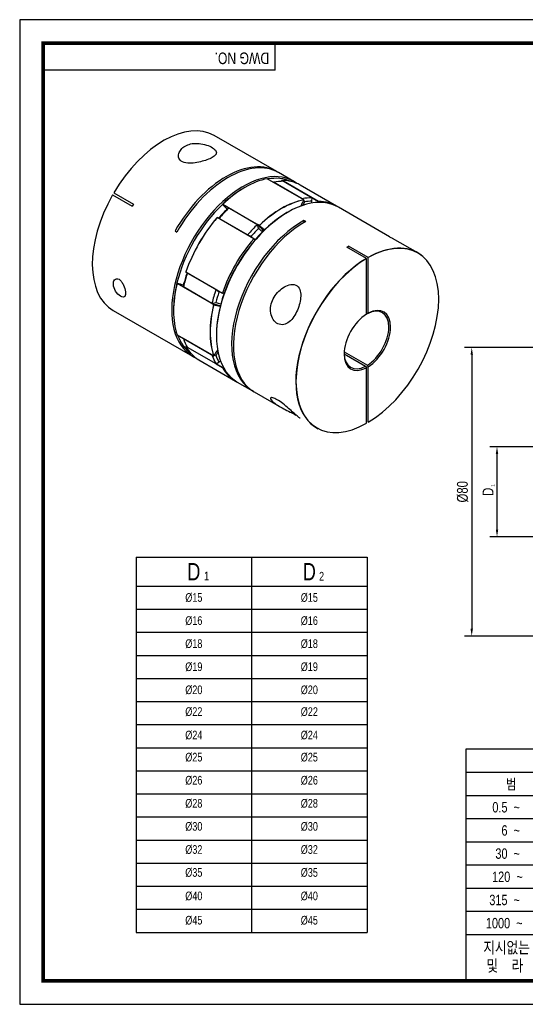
# Model space of a CAD drawing. Header units: millimetres. Extents: x 0 to 386, y 0 to 273.
# Tile 1 of 2: x 0 to 140, y 0 to 273. Entities that reach past the tile are written whole.
import ezdxf
from ezdxf.enums import TextEntityAlignment as Align

# ---------------------------------------------------------------- set-up
doc = ezdxf.new("R2010")
doc.units = ezdxf.units.MM
doc.header["$LTSCALE"] = 15
doc.layers.get('0').update_dxf_attribs({"linetype": 'CONTINUOUS'})
doc.layers.get('Defpoints').update_dxf_attribs({"linetype": 'CONTINUOUS'})
for name, color, linetype in [('BM', 2, 'CONTINUOUS'), ('D', 7, 'CONTINUOUS'), ('DIM', 7, 'CONTINUOUS')]:
    doc.layers.add(name, color=color, linetype=linetype)
doc.styles.get("Standard").update_dxf_attribs({"font": 'Gulim.ttf', "width": 0.8, "height": 3})
doc.dimstyles.new('LIM', dxfattribs={"dimtxt": 2, "dimasz": 2, "dimexe": 2, "dimexo": 1, "dimgap": 1, "dimtad": 1, "dimdec": 3, "dimzin": 9, "dimdsep": 46, "dimtxsty": 'Standard', "dimcen": 3, "dimclrd": 1, "dimclre": 1, "dimadec": 0, "dimazin": 0, "dimtfac": 1, "dimtdec": 3, "dimtmove": 0, "dimatfit": 3, "dimfxl": 0, "dimtolj": 1, "dimtzin": 0, "dimarcsym": 0})

# ---------------------------------------------------------------- blocks, each defined once
blk = doc.blocks.new('*D9')
at = {"layer": 'Defpoints', "color": 0}
for p in [(144.28, 182.11), (125.23, 102.11), (144.28, 102.11)]:
    blk.add_point(p, dxfattribs=at)
at = {"layer": 'DIM', "color": 1, "lineweight": -2}
for p, q in [((143.28, 182.11), (123.23, 182.11)), ((125.23, 180.11), (125.23, 104.11)), ((143.28, 102.11), (123.23, 102.11))]:
    blk.add_line(p, q, dxfattribs=at)
at = {"layer": 'DIM', "color": 1}
for points in [[(124.9, 180.11), (125.56, 180.11), (125.23, 182.11)], [(124.9, 104.11), (125.56, 104.11), (125.23, 102.11)]]:
    blk.add_solid(points, dxfattribs=at)
at = {"layer": 'DIM', "color": 0, "insert": (122.69, 142.11), "char_height": 3, "attachment_point": 5, "rotation": 90}
blk.add_mtext('\\A1;%%C80', dxfattribs=at)
blk = doc.blocks.new('*D10')
at = {"layer": 'Defpoints', "color": 0}
for p in [(132.23, 154.61), (144.73, 154.61), (144.73, 129.61)]:
    blk.add_point(p, dxfattribs=at)
at = {"layer": 'DIM', "color": 1, "lineweight": -2}
for p, q in [((143.73, 154.61), (130.23, 154.61)), ((132.23, 131.61), (132.23, 152.61)), ((143.73, 129.61), (130.23, 129.61))]:
    blk.add_line(p, q, dxfattribs=at)
at = {"layer": 'DIM', "color": 1}
for points in [[(131.9, 152.61), (132.56, 152.61), (132.23, 154.61)], [(131.9, 131.61), (132.56, 131.61), (132.23, 129.61)]]:
    blk.add_solid(points, dxfattribs=at)
at = {"layer": 'DIM', "color": 0, "insert": (129.73, 142.11), "char_height": 3, "attachment_point": 5, "rotation": 90}
blk.add_mtext('\\A1;D', dxfattribs=at)

msp = doc.modelspace()

# ---------------------------------------------------------------- linework, layer by layer
for p, q in [((70.7682, 259.002), (70.7682, 266.5)), ((70.7682, 259.002), (6.5, 259.002)), ((32.2334, 123.9528), (32.2334, 19.9528)), ((32.2334, 123.9528), (96.2334, 123.9528)), ((96.2334, 123.9528), (96.2334, 19.9528)), ((123.5985, 70.7682), (123.5985, 6.5)), ((192.1512, 70.7682), (123.5985, 70.7682)), ((192.1512, 64.2583), (123.5985, 64.2583)), ((192.1512, 57.8315), (123.5985, 57.8315)), ((192.1512, 51.4047), (123.5985, 51.4047)), ((192.1512, 44.9779), (123.5985, 44.9779)), ((192.1512, 38.5511), (123.5985, 38.5511)), ((192.1512, 32.1242), (123.5985, 32.1242)), ((192.1512, 25.6974), (123.5985, 25.6974)), ((32.2334, 19.9528), (96.2334, 19.9528)), ((192.1512, 19.2706), (123.5985, 19.2706))]:
    msp.add_line(p, q)
at = {"color": 4}
for p, q in [((64.2334, 123.9528), (64.2334, 19.9528)), ((32.2334, 115.9528), (96.2334, 115.9528))]:
    msp.add_line(p, q, dxfattribs=at)
at = {"color": 1}
for p, q in [((32.2334, 109.5528), (96.2334, 109.5528)), ((32.2334, 103.1528), (96.2334, 103.1528)), ((32.2334, 96.7528), (96.2334, 96.7528)), ((32.2334, 90.3528), (96.2334, 90.3528)), ((32.2334, 83.9528), (96.2334, 83.9528)), ((32.2334, 77.5528), (96.2334, 77.5528)), ((32.2334, 71.1528), (96.2334, 71.1528)), ((32.2334, 64.7528), (96.2334, 64.7528)), ((32.2334, 58.3528), (96.2334, 58.3528)), ((32.2334, 51.9528), (96.2334, 51.9528)), ((32.2334, 45.5528), (96.2334, 45.5528)), ((32.2334, 39.1528), (96.2334, 39.1528)), ((32.2334, 32.7528), (96.2334, 32.7528)), ((32.2334, 26.3528), (96.2334, 26.3528))]:
    msp.add_line(p, q, dxfattribs=at)
msp.add_lwpolyline([(386.1, 273), (0, 273), (0, 0), (386.1, 0)], close=True)
msp.add_lwpolyline([(379.6, 266.5, 1.04, 1.04, 0), (6.5, 266.5, 1.04, 1.04, 0), (6.5, 6.5, 1.04, 1.04, 0), (379.6, 6.5, 1.04, 1.04, 0)], format="xyseb", close=True)
at = {"layer": 'BM', "linetype": 'Continuous'}
for p, q in [((71.2105, 230.8859), (53.9112, 240.8737)), ((75.9128, 228.171), (71.7055, 230.6001)), ((78.6833, 223.0748), (68.561, 228.9189)), ((78.6931, 223.0736), (68.568, 228.9193)), ((70.3123, 227.9122), (70.3274, 227.9254)), ((78.247, 223.3531), (70.3274, 227.9254)), ((72.9849, 228.1967), (72.5898, 228.4248)), ((72.6256, 228.4678), (82.7479, 222.6237)), ((80.9836, 223.6242), (73.064, 228.1965)), ((87.7922, 221.3125), (77.6699, 227.1565)), ((25.7373, 224.4041), (31.1582, 221.2744)), ((26.0873, 225.0104), (31.5082, 221.8806)), ((62.4078, 226.4985), (62.1603, 226.3556)), ((56.2094, 221.7813), (56.137, 221.78)), ((57.948, 220.7775), (56.2094, 221.7813)), ((56.2545, 221.8137), (66.3767, 215.9696)), ((78.247, 223.3531), (78.2779, 223.3133)), ((78.6229, 222.8697), (78.9137, 222.4958)), ((80.9464, 222.6971), (80.9836, 223.6242)), ((82.7455, 222.5615), (80.9818, 223.5797)), ((82.8642, 222.3081), (82.7455, 222.5615)), ((57.953, 220.7811), (57.2862, 220.297)), ((65.8726, 216.2087), (57.953, 220.7811)), ((74.2872, 219.6399), (74.0397, 219.497)), ((102.4724, 212.8369), (88.2872, 221.0267)), ((64.8365, 212.2826), (54.7143, 218.1267)), ((64.8823, 212.284), (54.743, 218.138)), ((55.2536, 218.1512), (55.2163, 217.8922)), ((63.1359, 213.3198), (55.2163, 217.8922)), ((66.1957, 215.1531), (65.8726, 216.2087)), ((66.3651, 215.9179), (65.8948, 216.1894)), ((78.7419, 217.3519), (78.7419, 216.7804)), ((79.2369, 217.0661), (78.7419, 217.3519)), ((43.0366, 214.4163), (43.5316, 214.1306)), ((63.1359, 213.3198), (64.1631, 213.0073)), ((64.9057, 212.2617), (65.1461, 211.8914)), ((110.2888, 208.324), (103.2931, 212.363)), ((96.0413, 206.7926), (90.6204, 209.9223)), ((91.1153, 210.2081), (90.806, 209.8152)), ((96.5363, 207.0783), (91.1153, 210.2081)), ((96.066, 191.3428), (96.066, 206.7497)), ((96.561, 191.6286), (96.561, 207.0355)), ((46.0122, 203.0543), (56.1344, 197.2102)), ((46.0168, 203.0238), (56.1563, 197.1697)), ((46.4663, 202.7367), (46.2606, 202.5749)), ((54.3859, 198.1643), (46.4663, 202.7367)), ((43.5597, 199.9954), (43.5948, 199.9321)), ((53.7115, 194.0328), (43.5892, 199.8769)), ((43.5948, 199.9321), (45.3334, 198.9283)), ((45.4186, 199.7417), (45.3328, 198.9222)), ((53.2524, 194.3498), (45.3328, 198.9222)), ((55.1701, 197.431), (54.3859, 198.1643)), ((56.628, 197.1376), (56.1871, 197.1607)), ((53.2524, 194.3498), (54.3282, 194.5978)), ((53.2802, 194.3402), (53.7504, 194.0687)), ((25.9112, 192.3763), (47.9128, 179.6736)), ((42.6088, 192.4914), (42.6088, 192.2056)), ((96.3135, 191.4854), (96.066, 191.6283)), ((96.3135, 191.4854), (96.561, 191.6286)), ((43.5892, 185.6665), (53.7115, 179.8224)), ((43.5925, 185.6602), (53.7175, 179.8145)), ((45.3328, 184.6335), (45.3367, 184.6532)), ((53.2524, 180.0612), (45.3328, 184.6335)), ((54.4882, 185.6328), (54.4882, 185.347)), ((56.1344, 176.5279), (46.0122, 182.372)), ((46.0315, 182.4245), (46.4266, 182.1964)), ((54.3859, 177.5556), (46.4663, 182.128)), ((89.8838, 180.3488), (95.8186, 176.9224)), ((89.8969, 180.9128), (96.3135, 177.2082)), ((49.6699, 178.6591), (59.7922, 172.815)), ((53.3023, 180.0542), (53.2524, 180.0612)), ((54.3282, 179.9123), (53.863, 179.9767)), ((54.3859, 177.5556), (55.1701, 178.0513)), ((54.4235, 177.5794), (56.1871, 176.5611)), ((56.1871, 176.5611), (56.4387, 176.5827)), ((95.8186, 176.9224), (96.066, 176.4935)), ((96.066, 161.0866), (96.066, 176.4935)), ((96.561, 176.7793), (96.3135, 177.2082)), ((96.561, 161.3724), (96.561, 176.7793)), ((60.2872, 172.5293), (64.4944, 170.1002)), ((64.9894, 169.8144), (72.1302, 165.6917))]:
    msp.add_line(p, q, dxfattribs=at)
for centre, radius, start, end in [((72.6144, 228.4358), 0.035, 150, 174.736499), ((72.6144, 228.4358), 0.035, 89.524887, 150), ((53.6258, 208.7068), 25.7437, 149.221008, 150.778992), ((78.6756, 223.0432), 0.035, 0, 60), ((78.6756, 223.0432), 0.035, 333.711384, 0), ((54.7255, 218.1076), 0.035, 60, 139.309397), ((96.0118, 206.747), 0.0543, 2.888088, 57.109324), ((96.5068, 207.0327), 0.0543, 2.888211, 57.109201), ((46.0343, 203.0541), 0.035, 160.690603, 240), ((46.0343, 182.3977), 0.035, 150, 210.475113), ((46.0343, 182.3977), 0.035, 125.263501, 150), ((53.735, 179.8449), 0.035, 240, 326.288616)]:
    msp.add_arc(centre, radius, start, end, dxfattribs=at)
for centre, major_axis, ratio, start_param, end_param in [((39.9112, 216.625), (-14, -24.2487), 0.57735027, 3.14159265, 4.69988865), ((57.2105, 206.6372), (-14, -24.2487), 0.57735027, 3.12391406, 4.72488931), ((57.7055, 206.3514), (-14, -24.2487), 0.57735027, 3.14159265, 4.72488931), ((61.9128, 203.9223), (-14, -24.2487), 0.57735027, 3.07879566, 6.28318531), ((62.4078, 203.6366), (14, 24.2487), 0.57735027, 0.46937628, 1.10142004), ((62.1603, 203.7794), (-13.825, -23.9456), 0.57735027, 3.20368597, 3.58504279), ((64.1402, 202.6363), (14, 24.2487), 0.57735027, 0.3178237, 0.46757446), ((42.6452, 215.0465), (21.3072, 36.9051), 0.57735027, 5.37877086, 5.38590405), ((42.6699, 215.0322), (21.2897, 36.8748), 0.57735027, 5.37945904, 5.38590405), ((72.6144, 228.4358), (0.0349, -0.0032), 0.5092794, 3.14159265, 3.97700965), ((72.6144, 228.4358), (-0.0175, -0.0303), 0.57735027, 3.45761453, 5.38590405), ((72.6144, 228.4358), (-0.0003, -0.035), 0.77606309, 2.7274876, 3.14159265), ((63.6699, 202.9078), (-14, -24.2487), 0.57735027, 3.14159265, 3.45761453), ((39.9112, 216.625), (14, 24.2487), 0.57735027, 1.58329665, 3.14159265), ((74.2872, 196.778), (-14, -24.2487), 0.57735027, 3.14159265, 6.28318531), ((62.1603, 203.7794), (13.825, 23.9456), 0.57735027, 0.78539816, 1.09856146), ((62.1603, 203.7794), (13.825, 23.9456), 0.57735027, 1.09856146, 2.04303119), ((32.4618, 186.633), (21.2897, 36.8748), 0.57735027, 6.08884137, 6.16371985), ((72.53, 197.7925), (14, 24.2487), 0.57735027, 0.46937628, 1.10142004), ((72.5547, 197.7782), (13.9825, 24.2184), 0.57735027, 0.46937628, 1.10142004), ((102.2532, 214.9246), (-21.3072, -36.9051), 0.57735027, 4.82427208, 4.86848914), ((72.0598, 198.064), (14, 24.2487), 0.57735027, 0.3178237, 0.46757446), ((102.2532, 214.9246), (-20.9397, -36.2686), 0.57735027, 4.8347809, 4.86038887), ((78.6756, 223.0432), (-0.0175, -0.0303), 0.57735027, 3.14159265, 3.61096894), ((78.6756, 223.0432), (0.0069, -0.0343), 0.72819296, 1.00170211, 2.57249844), ((72.5547, 197.7782), (13.65, 23.6425), 0.57735027, 0.33568235, 0.44971581), ((51.5547, 209.9025), (20.9397, 36.2686), 0.57735027, 5.36004936, 5.37539522), ((73.7922, 197.0638), (-14, -24.2487), 0.57735027, 3.12391406, 3.45761453), ((64.1402, 202.6363), (14, 24.2487), 0.57735027, 1.10322187, 1.25297262), ((63.6452, 202.9221), (13.65, 23.6425), 0.57735027, 1.12108052, 1.23511397), ((74.0397, 196.9209), (13.825, 23.9456), 0.57735027, 0.78539816, 1.25763303), ((63.6452, 202.9221), (-13.9825, -24.2184), 0.57735027, 4.3963671, 5.02841086), ((63.6699, 202.9078), (14, 24.2487), 0.57735027, 1.25477445, 1.88681821), ((54.7255, 218.1076), (0.0265, -0.0228), 0.25375727, 3.14159265, 3.78120896), ((54.7255, 218.1076), (0.0265, -0.0228), 0.25375727, 2.21041263, 3.14159265), ((54.7255, 218.1076), (-0.0175, -0.0303), 0.57735027, 3.14159265, 4.3963671), ((78.4944, 194.3489), (14, 24.2487), 0.57735027, 0.77289784, 3.15927124), ((78.9894, 194.0631), (14, 24.2487), 0.57735027, 0.77289784, 3.14159265), ((72.0598, 198.064), (14, 24.2487), 0.57735027, 1.10322187, 1.25297262), ((42.3613, 180.9175), (21.2897, 36.8748), 0.57735027, 6.07654834, 6.17248586), ((66.3844, 215.9469), (-0.0175, -0.0303), 0.57735027, 4.2430127, 6.17130221), ((66.3844, 215.9469), (-0.023, -0.0264), 0.81139153, 0.15660378, 1.72740011), ((42.8315, 180.6461), (21.2897, 36.8748), 0.57735027, 6.09708802, 6.17130221), ((66.3844, 215.9469), (0.0242, -0.0253), 0.36932599, 0.67036805, 2.24116438), ((42.8563, 180.6318), (21.3072, 36.9051), 0.57735027, 6.09794334, 6.17130221), ((72.5547, 197.7782), (13.65, 23.6425), 0.57735027, 1.12108052, 1.23511397), ((93.5547, 234.1513), (-20.9397, -36.2686), 0.57735027, 5.62017907, 5.63059958), ((42.8563, 180.6318), (20.9397, 36.2686), 0.57735027, 6.10256692, 6.16079338), ((96.3135, 184.061), (-13.9825, -24.2184), 0.57735027, 0.79791413, 3.91447485), ((73.7922, 197.0638), (-14, -24.2487), 0.57735027, 4.3963671, 5.02841086), ((74.0397, 196.9209), (-13.825, -23.9456), 0.57735027, 4.39922568, 5.02555228), ((96.2888, 184.0753), (-14, -24.2487), 0.57735027, 3.06959989, 3.91449049), ((78.4944, 194.3489), (23.0674, 18.9308), 0.1906179, 0.84451931, 0.86951996), ((96.2888, 184.0753), (14, 24.2487), 0.57735027, 0.79789849, 3.17054218), ((96.3135, 184.061), (13.9825, 24.2184), 0.57735027, 0.79791413, 3.91447485), ((64.1402, 202.6363), (-14, -24.2487), 0.57735027, 5.03021268, 5.17996344), ((63.6452, 202.9221), (-13.65, -23.6425), 0.57735027, 5.04807133, 5.16210479), ((46.0343, 203.0541), (0.033, -0.0116), 0.25375727, 3.14159265, 4.07277268), ((46.0343, 203.0541), (0.033, -0.0116), 0.25375727, 2.50197635, 3.14159265), ((46.0343, 203.0541), (0.0175, 0.0303), 0.57735027, 1.88681821, 3.14159265), ((62.4078, 203.6366), (-14, -24.2487), 0.57735027, 5.18176526, 5.81380902), ((62.1603, 203.7794), (-13.825, -23.9456), 0.57735027, 5.18462385, 5.49778714), ((62.1603, 238.0723), (-21.2897, -36.8748), 0.57735027, 0.11946545, 0.19449914), ((72.0598, 198.064), (-14, -24.2487), 0.57735027, 5.03021268, 5.17996344), ((72.5547, 197.7782), (-13.65, -23.6425), 0.57735027, 5.04807133, 5.16210479), ((74.0397, 196.9209), (-13.825, -23.9456), 0.57735027, 5.02555228, 5.49778714), ((51.5547, 161.4051), (20.9397, 36.2686), 0.57735027, 0.65258573, 0.66300624), ((72.53, 197.7925), (-14, -24.2487), 0.57735027, 5.18176526, 5.81380902), ((72.5547, 197.7782), (-13.9825, -24.2184), 0.57735027, 5.18176526, 5.81380902), ((72.0598, 232.3568), (-21.2897, -36.8748), 0.57735027, 0.11069945, 0.20663697), ((53.735, 194.0375), (0.0175, 0.0303), 0.57735027, 0.1118831, 2.04017261), ((53.735, 194.0375), (0.034, -0.0083), 0.36932599, 4.04202093, 5.61281726), ((72.53, 232.0853), (-21.2897, -36.8748), 0.57735027, 0.1118831, 0.18609729), ((53.735, 194.0375), (0.0114, 0.0331), 0.81139153, 4.5557852, 6.12658153), ((72.5547, 232.071), (-21.3072, -36.9051), 0.57735027, 0.1118831, 0.18524196), ((72.5547, 232.071), (-20.9397, -36.2686), 0.57735027, 0.12239192, 0.18061839), ((96.3135, 184.061), (4.55, 7.8808), 0.57735027, 0.82386919, 3.88851979), ((96.066, 184.2039), (-4.375, -7.5777), 0.57735027, 0.82540884, 3.88698014), ((96.3135, 184.061), (-4.55, -7.8808), 0.57735027, 0.82386919, 3.88851979), ((62.1603, 203.7794), (13.825, 23.9456), 0.57735027, 2.69814252, 3.07949933), ((64.1402, 202.6363), (-14, -24.2487), 0.57735027, 5.81561085, 5.9653616), ((46.0343, 182.3977), (0.0302, 0.0178), 0.77606309, 3.14159265, 3.55569771), ((46.0343, 182.3977), (-0.0175, -0.0303), 0.57735027, 4.03887391, 5.96716343), ((42.6452, 215.0465), (-21.3072, -36.9051), 0.57735027, 0.89728126, 0.90441445), ((63.6699, 202.9078), (14, 24.2487), 0.57735027, 2.82557077, 3.14159265), ((46.0343, 182.3977), (0.0202, -0.0286), 0.5092794, 2.30617566, 3.14159265), ((42.6699, 215.0322), (-21.2897, -36.8748), 0.57735027, 0.89728126, 0.90372626), ((72.5547, 163.4853), (21.3072, 36.9051), 0.57735027, 1.41469617, 1.45891323), ((72.5547, 163.4853), (20.9397, 36.2686), 0.57735027, 1.42279644, 1.4484044), ((96.066, 184.2039), (4.375, 7.5777), 0.57735027, 2.37599967, 3.88698014), ((61.9128, 203.9223), (-14, -24.2487), 0.57735027, 0, 0.06279699), ((72.0598, 198.064), (-14, -24.2487), 0.57735027, 5.81561085, 5.9653616), ((53.735, 179.8449), (0.0332, 0.0112), 0.72819296, 3.71068687, 5.2814832), ((53.735, 179.8449), (0.0175, 0.0303), 0.57735027, 2.67221637, 3.14159265), ((72.5547, 197.7782), (-13.65, -23.6425), 0.57735027, 5.8334695, 5.94750295), ((51.5547, 209.9025), (-20.9397, -36.2686), 0.57735027, 0.90779009, 0.92313594), ((73.7922, 197.0638), (14, 24.2487), 0.57735027, 2.82557077, 3.15927124)]:
    msp.add_ellipse(centre, major_axis=major_axis, ratio=ratio, start_param=start_param, end_param=end_param, dxfattribs=at)
for points, knots in [([(50.0875, 233.6116), (51.367, 233.9177), (52.5063, 234.3242), (53.7344, 235.0162), (54.0667, 235.2679), (54.4706, 235.7986), (54.5446, 236.0819), (54.3736, 236.67), (54.1279, 236.9759), (53.3362, 237.5714), (52.8002, 237.8539), (51.581, 238.3203), (50.8969, 238.5036), (49.5297, 238.7122), (48.8572, 238.7365), (46.9928, 238.574), (45.9489, 238.1483), (44.8394, 237.2286), (44.5364, 236.8696), (44.1106, 236.0989), (43.9793, 235.678), (43.9779, 234.8161), (44.1113, 234.3749), (44.8173, 233.6446), (45.3851, 233.395), (46.6987, 233.1768), (47.4055, 233.1932), (48.7731, 233.3328), (49.4477, 233.4585), (50.0875, 233.6116)], [0, 0, 0, 0, 0.125, 0.125, 0.1875, 0.1875, 0.25, 0.25, 0.3125, 0.3125, 0.375, 0.375, 0.4375, 0.4375, 0.5, 0.5, 0.625, 0.625, 0.6875, 0.6875, 0.75, 0.75, 0.8125, 0.8125, 0.875, 0.875, 0.9375, 0.9375, 1, 1, 1, 1]), ([(68.5682, 228.9192), (68.568, 228.9193), (68.5677, 228.9194), (68.5674, 228.9194), (68.5666, 228.9196), (68.5653, 228.9196), (68.5637, 228.9194), (68.5629, 228.9193), (68.562, 228.9191), (68.561, 228.9189)], [0.798694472, 0.798694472, 0.798694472, 0.798694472, 0.843196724, 0.843196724, 0.843196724, 0.949588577, 0.949588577, 0.949588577, 1, 1, 1, 1]), ([(56.2545, 221.8137), (56.2524, 221.8118), (56.2501, 221.8097), (56.2479, 221.8077), (56.2455, 221.8056), (56.2432, 221.8036), (56.2409, 221.8017), (56.2377, 221.7991), (56.2345, 221.7966), (56.2317, 221.7945), (56.2277, 221.7915), (56.2242, 221.789), (56.2212, 221.7871), (56.2174, 221.7846), (56.2143, 221.7829), (56.2121, 221.782), (56.211, 221.7815), (56.2101, 221.7813), (56.2094, 221.7813)], [0, 0, 0, 0, 0.10884458, 0.10884458, 0.10884458, 0.21851663, 0.21851663, 0.21851663, 0.37322366, 0.37322366, 0.37322366, 0.58852178, 0.58852178, 0.58852178, 0.86167121, 0.86167121, 0.86167121, 1, 1, 1, 1]), ([(82.7455, 222.5615), (82.7423, 222.5683), (82.7398, 222.5754), (82.738, 222.5824), (82.7363, 222.5895), (82.7354, 222.5967), (82.7355, 222.6032), (82.7356, 222.6072), (82.7361, 222.611), (82.7372, 222.6143), (82.738, 222.6168), (82.7392, 222.619), (82.7408, 222.6206), (82.742, 222.622), (82.7435, 222.6229), (82.7453, 222.6234), (82.7461, 222.6236), (82.747, 222.6237), (82.7479, 222.6237)], [0, 0, 0, 0, 0.26892109, 0.26892109, 0.26892109, 0.54322534, 0.54322534, 0.54322534, 0.7128791, 0.7128791, 0.7128791, 0.84319672, 0.84319672, 0.84319672, 0.94958858, 0.94958858, 0.94958858, 1, 1, 1, 1]), ([(64.8365, 212.2826), (64.8384, 212.2848), (64.8408, 212.2867), (64.8434, 212.2881), (64.846, 212.2895), (64.8489, 212.2904), (64.8518, 212.2909), (64.8559, 212.2916), (64.8602, 212.2914), (64.8643, 212.2907), (64.87, 212.2898), (64.8757, 212.2876), (64.8808, 212.2848), (64.8874, 212.2813), (64.8935, 212.2764), (64.8986, 212.2709), (64.9012, 212.268), (64.9036, 212.2649), (64.9057, 212.2617)], [0, 0, 0, 0, 0.10884458, 0.10884458, 0.10884458, 0.21851663, 0.21851663, 0.21851663, 0.37322366, 0.37322366, 0.37322366, 0.58852178, 0.58852178, 0.58852178, 0.86167121, 0.86167121, 0.86167121, 1, 1, 1, 1]), ([(102.4665, 212.8403), (102.5659, 212.7829), (102.6875, 212.7124), (102.9685, 212.5501), (103.1254, 212.4599), (103.2899, 212.3649)], [0.4648801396, 0.4648801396, 0.4648801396, 0.4648801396, 0.5, 0.5, 0.53426323, 0.53426323, 0.53426323, 0.53426323]), ([(27.9677, 196.3081), (28.4792, 196.0129), (28.8886, 196.0295), (29.3268, 196.5528), (29.3733, 197.027), (29.2396, 198.1385), (29.0638, 198.7789), (28.6199, 199.7409), (28.4409, 200.0594), (28.0151, 200.6255), (27.7672, 200.8679), (27.2605, 201.1613), (27.0078, 201.2069), (26.5862, 201.13), (26.4138, 201.0155), (26.0127, 200.5398), (25.9016, 200.0613), (25.984, 198.9809), (26.1865, 198.3621), (26.9145, 197.1734), (27.4563, 196.6034), (27.9677, 196.3081)], [0, 0, 0, 0, 0.125, 0.125, 0.25, 0.25, 0.375, 0.375, 0.4375, 0.4375, 0.5, 0.5, 0.5625, 0.5625, 0.625, 0.625, 0.75, 0.75, 0.875, 0.875, 1, 1, 1, 1]), ([(43.5948, 199.9321), (43.5954, 199.931), (43.5957, 199.9287), (43.5958, 199.9253), (43.5959, 199.9219), (43.5957, 199.9173), (43.5951, 199.9117), (43.5948, 199.9083), (43.5943, 199.9043), (43.5937, 199.9001), (43.5932, 199.8968), (43.5926, 199.8933), (43.5919, 199.8897), (43.5914, 199.8868), (43.5908, 199.8837), (43.5902, 199.8809), (43.5899, 199.8795), (43.5895, 199.8782), (43.5892, 199.8769)], [0, 0, 0, 0, 0.26892109, 0.26892109, 0.26892109, 0.54322534, 0.54322534, 0.54322534, 0.7128791, 0.7128791, 0.7128791, 0.84319672, 0.84319672, 0.84319672, 0.94958858, 0.94958858, 0.94958858, 1, 1, 1, 1]), ([(72.1125, 198.0335), (71.098, 197.1416), (70.2963, 195.989), (69.6292, 194.0567), (69.4963, 193.3644), (69.47, 191.999), (69.5766, 191.3166), (70.0349, 190.0935), (70.3864, 189.5537), (71.2675, 188.7605), (71.7853, 188.5184), (72.8535, 188.3855), (73.4053, 188.4947), (74.4454, 189.0092), (74.927, 189.4069), (76.2126, 190.8486), (76.8673, 192.1347), (77.5103, 194.0854), (77.6723, 194.756), (77.8573, 196.059), (77.8854, 196.708), (77.7232, 197.9316), (77.5298, 198.5055), (76.7715, 199.3513), (76.2155, 199.575), (74.9922, 199.5936), (74.3599, 199.4124), (73.1797, 198.8586), (72.6197, 198.4795), (72.1125, 198.0335)], [0, 0, 0, 0, 0.125, 0.125, 0.1875, 0.1875, 0.25, 0.25, 0.3125, 0.3125, 0.375, 0.375, 0.4375, 0.4375, 0.5, 0.5, 0.625, 0.625, 0.6875, 0.6875, 0.75, 0.75, 0.8125, 0.8125, 0.875, 0.875, 0.9375, 0.9375, 1, 1, 1, 1]), ([(56.1871, 197.1607), (56.1797, 197.1611), (56.1722, 197.1627), (56.1653, 197.1654), (56.1583, 197.1682), (56.1516, 197.1721), (56.1461, 197.1771), (56.1426, 197.1802), (56.1396, 197.1838), (56.1373, 197.1877), (56.1356, 197.1908), (56.1342, 197.1941), (56.1336, 197.1976), (56.133, 197.2004), (56.133, 197.2033), (56.1334, 197.2062), (56.1336, 197.2075), (56.134, 197.2089), (56.1344, 197.2102)], [0, 0, 0, 0, 0.26892109, 0.26892109, 0.26892109, 0.54322534, 0.54322534, 0.54322534, 0.7128791, 0.7128791, 0.7128791, 0.84319672, 0.84319672, 0.84319672, 0.94958858, 0.94958858, 0.94958858, 1, 1, 1, 1]), ([(43.5892, 185.6665), (43.5899, 185.6645), (43.5906, 185.6629), (43.5912, 185.6619), (43.5917, 185.661), (43.5922, 185.6604), (43.5926, 185.6602)], [0, 0, 0, 0, 0.108844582, 0.108844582, 0.108844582, 0.201405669, 0.201405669, 0.201405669, 0.201405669]), ([(56.1344, 176.5279), (56.1335, 176.5296), (56.133, 176.5314), (56.1331, 176.5332), (56.1332, 176.535), (56.1339, 176.5369), (56.1349, 176.5386), (56.1364, 176.5411), (56.1386, 176.5435), (56.1413, 176.5456), (56.145, 176.5485), (56.1497, 176.5511), (56.1547, 176.5533), (56.161, 176.556), (56.1682, 176.5581), (56.1756, 176.5595), (56.1794, 176.5603), (56.1833, 176.5608), (56.1871, 176.5611)], [0, 0, 0, 0, 0.10884458, 0.10884458, 0.10884458, 0.21851663, 0.21851663, 0.21851663, 0.37322366, 0.37322366, 0.37322366, 0.58852178, 0.58852178, 0.58852178, 0.86167121, 0.86167121, 0.86167121, 1, 1, 1, 1]), ([(77.6663, 162.4954), (77.6208, 162.5217), (77.5676, 162.5553), (77.3343, 162.7143), (77.1025, 162.8944), (76.5391, 163.3708), (76.1989, 163.6749), (75.4224, 164.3821), (74.9752, 164.795), (74.0026, 165.6609), (73.4714, 166.1178), (72.391, 166.9613), (71.8436, 167.3438), (70.8635, 167.9127), (70.4333, 168.098), (69.7986, 168.2491), (69.5941, 168.2167), (69.3651, 167.8896), (69.7217, 167.3885), (71.051, 166.3132), (72.0247, 165.7249), (73.7149, 164.8341), (74.3275, 164.5288), (75.4986, 163.9396), (76.0658, 163.649), (76.5345, 163.3854)], [0.165847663, 0.165847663, 0.165847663, 0.165847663, 0.1875, 0.1875, 0.25, 0.25, 0.3125, 0.3125, 0.375, 0.375, 0.4375, 0.4375, 0.5, 0.5, 0.5625, 0.5625, 0.625, 0.625, 0.75, 0.75, 0.875, 0.875, 0.9375, 0.9375, 0.993763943, 0.993763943, 0.993763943, 0.993763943])]:
    msp.add_open_spline(points, degree=3, knots=knots, dxfattribs=at)
for points in [[(78.7003, 223.029), (78.7065, 223.0268), (78.707, 223.0277)], [(53.7597, 179.8306), (53.7647, 179.8263), (53.7641, 179.8254)]]:
    msp.add_rational_spline(points, [1, 0.883136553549, 0.859529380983], degree=2, dxfattribs=at)

# ---------------------------------------------------------------- texts
at = {"color": 0}
for s, insert, char_height, width, attachment_point in [('D', (48.2334, 119.9528), 4.8, 32, 5), ('D', (80.2334, 119.9528), 4.8, 32, 5), ('1', (51.0858, 119.9812), 2.4, 7.2, 1), ('2', (82.9376, 119.8892), 2.4, 3.84, 1), ('%%c15', (48.2334, 112.7528), 2.4, 32, 5), ('%%c15', (80.2334, 112.7528), 2.4, 32, 5), ('%%c16', (48.2334, 106.3528), 2.4, 32, 5), ('%%c16', (80.2334, 106.3528), 2.4, 32, 5), ('%%c18', (48.2334, 99.9528), 2.4, 32, 5), ('%%c18', (80.2334, 99.9528), 2.4, 32, 5), ('%%c19', (48.2334, 93.5528), 2.4, 32, 5), ('%%c19', (80.2334, 93.5528), 2.4, 32, 5), ('%%c20', (48.2334, 87.1528), 2.4, 32, 5), ('%%c20', (80.2334, 87.1528), 2.4, 32, 5), ('%%C22', (48.2334, 81.1135), 2.4, 32, 5), ('%%C22', (80.2334, 81.1135), 2.4, 32, 5), ('%%C24', (48.2334, 74.6204), 2.4, 32, 5), ('%%C24', (80.2334, 74.6204), 2.4, 32, 5), ('%%c25', (48.2334, 68.4881), 2.4, 32, 5), ('%%c25', (80.2334, 68.4881), 2.4, 32, 5), ('%%c26', (48.2334, 62.0881), 2.4, 32, 5), ('%%c26', (80.2334, 62.0881), 2.4, 32, 5), ('%%c28', (48.2334, 55.6881), 2.4, 32, 5), ('%%c28', (80.2334, 55.6881), 2.4, 32, 5), ('%%c30', (48.2334, 49.2881), 2.4, 32, 5), ('%%c30', (80.2334, 49.2881), 2.4, 32, 5), ('%%C32', (48.2334, 42.8767), 2.4, 32, 5), ('%%C32', (80.2334, 42.8767), 2.4, 32, 5), ('%%c35', (48.2334, 36.5153), 2.4, 32, 5), ('%%c35', (80.2334, 36.5153), 2.4, 32, 5), ('%%C40', (48.2334, 30.0109), 2.4, 32, 5), ('%%C40', (80.2334, 30.0109), 2.4, 32, 5), ('%%C45', (48.2334, 23.2774), 2.4, 32, 5), ('%%C45', (80.2334, 23.2774), 2.4, 32, 5)]:
    msp.add_mtext(s, dxfattribs=dict(at, insert=insert, char_height=char_height, width=width, attachment_point=attachment_point))
at = {"layer": 'D', "width": 0.8}
msp.add_text('DWG NO.', height=3.21341, rotation=180, dxfattribs=at).set_placement((69.1185, 263.9009))
msp.add_text('범          위', height=2.892067, dxfattribs=at).set_placement((141.8078, 61.0449), align=Align.MIDDLE)
at = {"layer": 'D', "linetype": 'ByBlock', "width": 0.8}
for s, height, p in [('지시없는  모따기', 3.21341, (128.4179, 14.1278)), ('및    라   운   드', 3.213408, (129.301, 9.0959))]:
    msp.add_text(s, height=height, dxfattribs=at).set_placement(p)
at = {"layer": 'D', "char_height": 2.89207, "attachment_point": 6}
for s, insert, width in [('0.5  ~', (138.5944, 54.6181), 10.700381), ('6  ~', (138.5944, 48.1913), 10.700328), ('30  ~', (138.5944, 41.7645), 10.700328), ('120  ~', (139.3569, 35.3376), 11.619389), ('315  ~', (138.5944, 28.9108), 12.850608), ('1000  ~', (139.3215, 22.484), 18.887343)]:
    msp.add_mtext(s, dxfattribs=dict(at, insert=insert, width=width))
at = {"layer": 'DIM', "insert": (130.5767, 143.5002), "char_height": 1, "width": 16, "attachment_point": 1, "rotation": 90}
msp.add_mtext('1', dxfattribs=at)

# ---------------------------------------------------------------- dimensions: what is measured, and where the dimension line sits
at = {"layer": 'DIM'}
for base, p1, p2, text, picture, middle in [((125.23, 102.1056), (144.28, 182.1056), (144.28, 102.1056), '%%C<>', '*D9', (122.692, 142.1056)), ((132.23, 154.6056), (144.73, 129.6056), (144.73, 154.6056), 'D', '*D10', (129.728, 142.1056))]:
    dim = msp.add_linear_dim(base=base, p1=p1, p2=p2, angle=90, text=text, dimstyle='LIM', dxfattribs=at)
    dim.commit()
    dim.dimension.update_dxf_attribs({"geometry": picture, "text_midpoint": middle})

doc.saveas('drawing.dxf')
